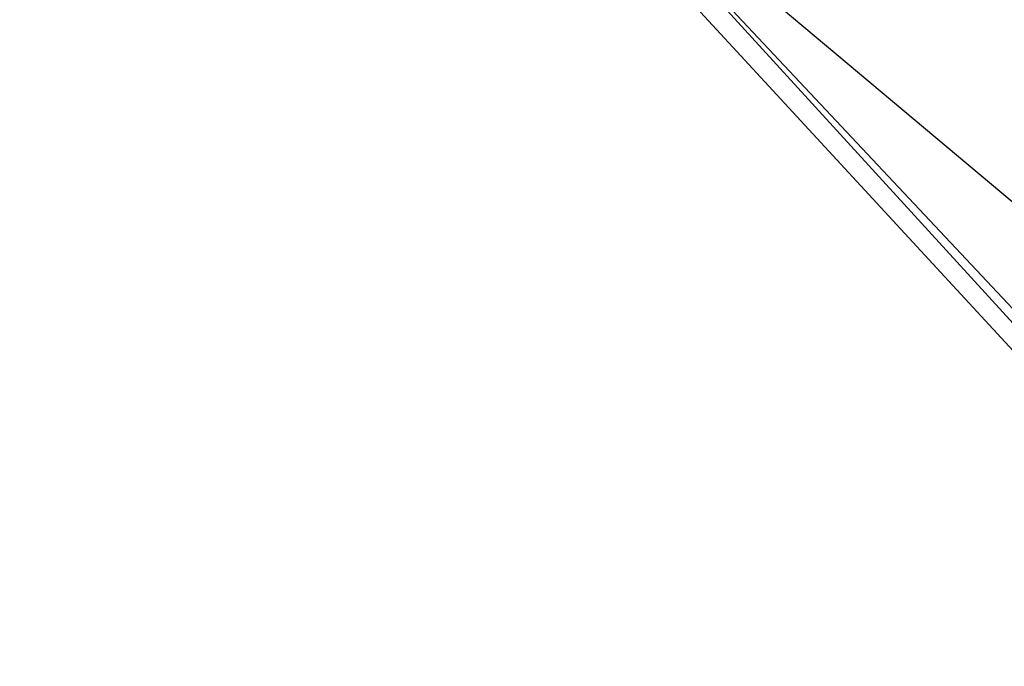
# Model space of a CAD drawing. Header units: millimetres. Extents: x 45 to 395, y 46 to 411.
# Tile 175 of 256: x 130.5 to 131.052, y 133.284 to 133.647. Entities that reach past the tile are written whole.
import ezdxf

# ---------------------------------------------------------------- set-up
doc = ezdxf.new("R2010")
doc.units = ezdxf.units.MM
doc.header["$LTSCALE"] = 25.4
doc.layers.get('0').update_dxf_attribs({"true_color": 0xff5454})

# ---------------------------------------------------------------- blocks, each defined once
blk = doc.blocks.new('HERMANOS-III-8030.STL')
at = {"color": 250, "true_color": 0x262626}
mesh = blk.add_polyface(dxfattribs=at)
corners = [(130.56064, 133.99921, 47.08683), (130.79195, 133.76712, 47.34565), (132.43982, 131.96397, 47.08683)]
mesh.append_faces([[corners[k] for k in face] for face in [(0, 1, 2)]], dxfattribs={"color": 250})
mesh = blk.add_polyface(dxfattribs=at)
corners = [(136.00221, 129.39954, 57.07771), (132.46306, 131.98891, 47.34565), (130.79195, 133.76712, 57.07771)]
mesh.append_faces([[corners[k] for k in face] for face in [(0, 1, 2)]], dxfattribs={"color": 250})
mesh = blk.add_polyface(dxfattribs=at)
corners = [(130.79195, 133.76712, 57.07771), (132.46306, 131.98891, 47.34565), (130.79195, 133.76712, 47.34565)]
mesh.append_faces([[corners[k] for k in face] for face in [(0, 1, 2)]], dxfattribs={"color": 250})
mesh = blk.add_polyface(dxfattribs=at)
corners = [(130.79195, 133.76712, 47.34565), (132.46306, 131.98891, 47.34565), (132.43982, 131.96397, 47.08683)]
mesh.append_faces([[corners[k] for k in face] for face in [(0, 1, 2)]], dxfattribs={"color": 250})
mesh = blk.add_polyface(dxfattribs=at)
corners = [(131.91284, 131.3988, 47.29389), (129.93965, 133.50647, 47.24566), (131.89922, 131.38419, 47.24566), (129.95531, 133.51889, 47.29389)]
mesh.append_faces([[corners[k] for k in face] for face in [(0, 1, 2), (1, 0, 3)]], dxfattribs={"vtx0": -1, "color": 250})
mesh = blk.add_polyface(dxfattribs=at)
corners = [(129.95531, 133.51889, 47.29389), (131.91284, 131.3988, 47.29389), (130.17412, 133.25891, 47.34565)]
mesh.append_faces([[corners[k] for k in face] for face in [(0, 1, 2)]], dxfattribs={"color": 250})
mesh = blk.add_polyface(dxfattribs=at)
corners = [(131.89922, 131.38419, 47.24566), (121.26218, 126.62105, 28.05912), (124.34487, 123.28236, 28.05912), (129.93965, 133.50647, 47.24566)]
mesh.append_faces([[corners[k] for k in face] for face in [(0, 1, 2), (1, 0, 3)]], dxfattribs={"vtx0": -1, "color": 250})

msp = doc.modelspace()

# ---------------------------------------------------------------- block references
at = {"color": 0}
msp.add_blockref('HERMANOS-III-8030.STL', (0, 0), dxfattribs=at)

doc.saveas('drawing.dxf')
